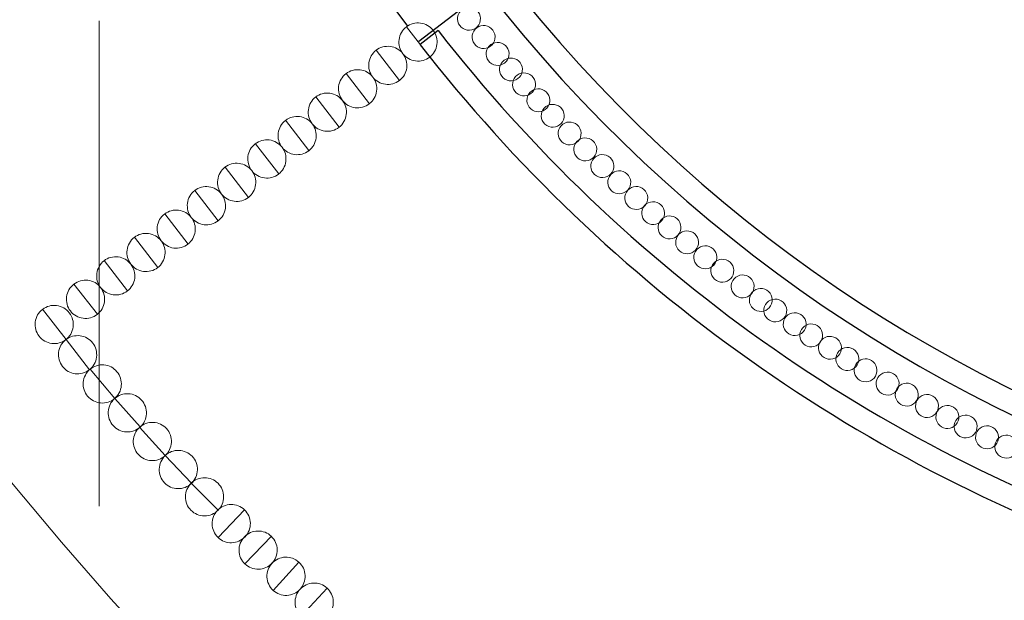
# Model space of a CAD drawing. Header units: millimetres. Extents: x 5 to 415, y 5 to 292.
# Tile 58 of 107: x 264.43 to 277.32, y 159.58 to 167.17. Entities that reach past the tile are written whole.
import ezdxf
from ezdxf.xclip import XClip

# ---------------------------------------------------------------- set-up
doc = ezdxf.new("R2010")
doc.units = ezdxf.units.MM
doc.header["$MEASUREMENT"] = 0
doc.header["$XCLIPFRAME"] = 0
doc.linetypes.add('Discontinu', pattern=[10.583333, 6.35, -4.233333])
doc.linetypes.add('Tirets', pattern=[4.586109, 2.822222, -1.763887])
for name, color, linetype in [('01-007-DESSINS IMPORTES_GEOMETRE_EXTERNES_XREF', 7, 'Continuous'), ('Nouveau_02-018-CLOISONS', 7, 'Continuous'), ('Nouveau_02-021-CLOISONS SPECIFIQUES HABILLAGE', 7, 'Continuous'), ('Nouveau_03-002-REVETEMENT DE FACADE PAREMENT', 7, 'Continuous'), ('Nouveau_10-002-LOCALISATION ET TYPE FAUX PLAFONDS', 7, 'Continuous')]:
    doc.layers.add(name, color=color, linetype=linetype)

# ---------------------------------------------------------------- blocks, each defined once
blk = doc.blocks.new('Dessin_1_1', base_point=(-19.415, 56.033))
at = {"layer": 'Nouveau_02-021-CLOISONS SPECIFIQUES HABILLAGE', "linetype": 'Continuous', "lineweight": 0, "true_color": 0x000000}
h = blk.add_hatch(dxfattribs=at)
h.set_pattern_fill('Cuivre_Bronze_0001', color=18, style=0, pattern_type=2)
h.set_pattern_definition([(205.17, (270.2491, 167.3168), (-1.106, 2.353), []), (205.17, (269.6962, 168.4933), (-1.106, 2.353), [1.95, -0.65])])
h.paths.add_polyline_path([(270.377, 167.045, 0.414214), (270.449, 167.245, 0.414214), (270.249, 167.317, 0.414214), (270.177, 167.117, 0.414214)])
h = blk.add_hatch(dxfattribs=at)
h.set_pattern_fill('Cuivre_Bronze_0001', color=18, style=0, pattern_type=2)
h.set_pattern_definition([(205.17, (270.4407, 167.079), (-1.106, 2.353), []), (205.17, (269.8877, 168.2555), (-1.106, 2.353), [1.95, -0.65])])
h.paths.add_polyline_path([(270.568, 166.807, 0.414214), (270.64, 167.007, 0.414214), (270.441, 167.079, 0.414214), (270.369, 166.879, 0.414214)])
h = blk.add_hatch(dxfattribs=at)
h.set_pattern_fill('Cuivre_Bronze_0001', color=18, style=0, pattern_type=2)
h.set_pattern_definition([(205.17, (270.6246, 166.8575), (-1.106, 2.353), []), (205.17, (270.0716, 168.034), (-1.106, 2.353), [1.95, -0.65])])
h.paths.add_polyline_path([(270.752, 166.586, 0.414214), (270.824, 166.786, 0.414214), (270.625, 166.858, 0.414214), (270.553, 166.658, 0.414214)])
h = blk.add_hatch(dxfattribs=at)
h.set_pattern_fill('Cuivre_Bronze_0001', color=18, style=0, pattern_type=2)
h.set_pattern_definition([(205.17, (270.7983, 166.6542), (-1.106, 2.353), []), (205.17, (270.2454, 167.8307), (-1.106, 2.353), [1.95, -0.65])])
h.paths.add_polyline_path([(270.926, 166.383, 0.414214), (270.998, 166.582, 0.414214), (270.798, 166.654, 0.414214), (270.726, 166.455, 0.414214)])
h = blk.add_hatch(dxfattribs=at)
h.set_pattern_fill('Cuivre_Bronze_0001', color=18, style=0, pattern_type=2)
h.set_pattern_definition([(205.17, (270.97, 166.4586), (-1.106, 2.353), []), (205.17, (270.417, 167.6352), (-1.106, 2.353), [1.95, -0.65])])
h.paths.add_polyline_path([(271.098, 166.187, 0.414214), (271.169, 166.387, 0.414214), (270.97, 166.459, 0.414214), (270.898, 166.259, 0.414214)])
h = blk.add_hatch(dxfattribs=at)
h.set_pattern_fill('Cuivre_Bronze_0001', color=18, style=0, pattern_type=2)
h.set_pattern_definition([(205.17, (271.1575, 166.2507), (-1.106, 2.353), []), (205.17, (270.6045, 167.4272), (-1.106, 2.353), [1.95, -0.65])])
h.paths.add_polyline_path([(271.285, 165.979, 0.414214), (271.357, 166.179, 0.414214), (271.157, 166.251, 0.414214), (271.086, 166.051, 0.414214)])
h = blk.add_hatch(dxfattribs=at)
h.set_pattern_fill('Cuivre_Bronze_0001', color=18, style=0, pattern_type=2)
h.set_pattern_definition([(205.17, (271.3454, 166.0482), (-1.106, 2.353), []), (205.17, (270.7924, 167.2247), (-1.106, 2.353), [1.95, -0.65])])
h.paths.add_polyline_path([(271.473, 165.777, 0.414214), (271.545, 165.976, 0.414214), (271.345, 166.048, 0.414214), (271.273, 165.849, 0.414214)])
h = blk.add_hatch(dxfattribs=at)
h.set_pattern_fill('Cuivre_Bronze_0001', color=18, style=0, pattern_type=2)
h.set_pattern_definition([(205.17, (271.566, 165.8174), (-1.106, 2.353), []), (205.17, (271.013, 166.994), (-1.106, 2.353), [1.95, -0.65])])
h.paths.add_polyline_path([(271.694, 165.546, 0.414214), (271.766, 165.745, 0.414214), (271.566, 165.817, 0.414214), (271.494, 165.618, 0.414214)])
h = blk.add_hatch(dxfattribs=at)
h.set_pattern_fill('Cuivre_Bronze_0001', color=18, style=0, pattern_type=2)
h.set_pattern_definition([(205.17, (271.7714, 165.609), (-1.106, 2.353), []), (205.17, (271.2185, 166.7855), (-1.106, 2.353), [1.95, -0.65])])
h.paths.add_polyline_path([(271.899, 165.337, 0.414214), (271.971, 165.537, 0.414214), (271.771, 165.609, 0.414214), (271.699, 165.409, 0.414214)])
h = blk.add_hatch(dxfattribs=at)
h.set_pattern_fill('Cuivre_Bronze_0001', color=18, style=0, pattern_type=2)
h.set_pattern_definition([(205.17, (271.9945, 165.3896), (-1.106, 2.353), []), (205.17, (271.4415, 166.566), (-1.106, 2.353), [1.95, -0.65])])
h.paths.add_polyline_path([(272.122, 165.118, 0.414214), (272.194, 165.318, 0.414214), (271.994, 165.39, 0.414214), (271.923, 165.19, 0.414214)])
h = blk.add_hatch(dxfattribs=at)
h.set_pattern_fill('Cuivre_Bronze_0001', color=18, style=0, pattern_type=2)
h.set_pattern_definition([(205.17, (272.2155, 165.1788), (-1.106, 2.353), []), (205.17, (271.6625, 166.3554), (-1.106, 2.353), [1.95, -0.65])])
h.paths.add_polyline_path([(272.343, 164.907, 0.414214), (272.415, 165.107, 0.414214), (272.215, 165.179, 0.414214), (272.144, 164.979, 0.414214)])
h = blk.add_hatch(dxfattribs=at)
h.set_pattern_fill('Cuivre_Bronze_0001', color=18, style=0, pattern_type=2)
h.set_pattern_definition([(205.17, (272.438, 164.973), (-1.106, 2.353), []), (205.17, (271.885, 166.1496), (-1.106, 2.353), [1.95, -0.65])])
h.paths.add_polyline_path([(272.566, 164.702, 0.414214), (272.638, 164.901, 0.414214), (272.438, 164.973, 0.414214), (272.366, 164.774, 0.414214)])
h = blk.add_hatch(dxfattribs=at)
h.set_pattern_fill('Cuivre_Bronze_0001', color=18, style=0, pattern_type=2)
h.set_pattern_definition([(205.17, (272.6595, 164.7743), (-1.106, 2.353), []), (205.17, (272.1065, 165.9509), (-1.106, 2.353), [1.95, -0.65])])
h.paths.add_polyline_path([(272.787, 164.503, 0.414214), (272.859, 164.702, 0.414214), (272.659, 164.774, 0.414214), (272.588, 164.575, 0.414214)])
h = blk.add_hatch(dxfattribs=at)
h.set_pattern_fill('Cuivre_Bronze_0001', color=18, style=0, pattern_type=2)
h.set_pattern_definition([(205.17, (272.8737, 164.5878), (-1.106, 2.353), []), (205.17, (272.3207, 165.7643), (-1.106, 2.353), [1.95, -0.65])])
h.paths.add_polyline_path([(273.001, 164.316, 0.414214), (273.073, 164.516, 0.414214), (272.874, 164.588, 0.414214), (272.802, 164.388, 0.414214)])
h = blk.add_hatch(dxfattribs=at)
h.set_pattern_fill('Cuivre_Bronze_0001', color=18, style=0, pattern_type=2)
h.set_pattern_definition([(205.17, (273.1035, 164.3934), (-1.106, 2.353), []), (205.17, (272.5506, 165.57), (-1.106, 2.353), [1.95, -0.65])])
h.paths.add_polyline_path([(273.231, 164.122, 0.414214), (273.303, 164.321, 0.414214), (273.104, 164.393, 0.414214), (273.032, 164.194, 0.414214)])
h = blk.add_hatch(dxfattribs=at)
h.set_pattern_fill('Cuivre_Bronze_0001', color=18, style=0, pattern_type=2)
h.set_pattern_definition([(205.17, (273.3422, 164.198), (-1.106, 2.353), []), (205.17, (272.7892, 165.3744), (-1.106, 2.353), [1.95, -0.65])])
h.paths.add_polyline_path([(273.47, 163.926, 0.414214), (273.542, 164.126, 0.414214), (273.342, 164.198, 0.414214), (273.27, 163.998, 0.414214)])
h = blk.add_hatch(dxfattribs=at)
h.set_pattern_fill('Cuivre_Bronze_0001', color=18, style=0, pattern_type=2)
h.set_pattern_definition([(205.17, (273.5644, 164.0213), (-1.106, 2.353), []), (205.17, (273.0114, 165.1978), (-1.106, 2.353), [1.95, -0.65])])
h.paths.add_polyline_path([(273.692, 163.75, 0.414214), (273.764, 163.949, 0.414214), (273.564, 164.021, 0.414214), (273.492, 163.822, 0.414214)])
h = blk.add_hatch(dxfattribs=at)
h.set_pattern_fill('Cuivre_Bronze_0001', color=18, style=0, pattern_type=2)
h.set_pattern_definition([(205.17, (273.8297, 163.817), (-1.106, 2.353), []), (205.17, (273.2768, 164.9935), (-1.106, 2.353), [1.95, -0.65])])
h.paths.add_polyline_path([(273.957, 163.545, 0.414214), (274.029, 163.745, 0.414214), (273.83, 163.817, 0.414214), (273.758, 163.617, 0.414214)])
h = blk.add_hatch(dxfattribs=at)
h.set_pattern_fill('Cuivre_Bronze_0001', color=18, style=0, pattern_type=2)
h.set_pattern_definition([(205.17, (274.068, 163.6395), (-1.106, 2.353), []), (205.17, (273.5152, 164.816), (-1.106, 2.353), [1.95, -0.65])])
h.paths.add_polyline_path([(274.196, 163.368, 0.414214), (274.268, 163.568, 0.414214), (274.068, 163.639, 0.414214), (273.996, 163.44, 0.414214)])
h = blk.add_hatch(dxfattribs=at)
h.set_pattern_fill('Cuivre_Bronze_0001', color=18, style=0, pattern_type=2)
h.set_pattern_definition([(205.17, (274.258, 163.502), (-1.106, 2.353), []), (205.17, (273.705, 164.6786), (-1.106, 2.353), [1.95, -0.65])])
h.paths.add_polyline_path([(274.386, 163.231, 0.414214), (274.457, 163.43, 0.414214), (274.258, 163.502, 0.414214), (274.186, 163.302, 0.414214)])
h = blk.add_hatch(dxfattribs=at)
h.set_pattern_fill('Cuivre_Bronze_0001', color=18, style=0, pattern_type=2)
h.set_pattern_definition([(205.17, (274.5124, 163.323), (-1.106, 2.353), []), (205.17, (273.9594, 164.4996), (-1.106, 2.353), [1.95, -0.65])])
h.paths.add_polyline_path([(274.64, 163.052, 0.414214), (274.712, 163.251, 0.414214), (274.512, 163.323, 0.414214), (274.44, 163.124, 0.414214)])
h = blk.add_hatch(dxfattribs=at)
h.set_pattern_fill('Cuivre_Bronze_0001', color=18, style=0, pattern_type=2)
h.set_pattern_definition([(205.17, (274.7275, 163.1763), (-1.106, 2.353), []), (205.17, (274.1746, 164.3529), (-1.106, 2.353), [1.95, -0.65])])
h.paths.add_polyline_path([(274.855, 162.905, 0.414214), (274.927, 163.104, 0.414214), (274.728, 163.176, 0.414214), (274.656, 162.977, 0.414214)])
h = blk.add_hatch(dxfattribs=at)
h.set_pattern_fill('Cuivre_Bronze_0001', color=18, style=0, pattern_type=2)
h.set_pattern_definition([(205.17, (274.973, 163.014), (-1.106, 2.353), []), (205.17, (274.42, 164.1905), (-1.106, 2.353), [1.95, -0.65])])
h.paths.add_polyline_path([(275.101, 162.742, 0.414214), (275.172, 162.942, 0.414214), (274.973, 163.014, 0.414214), (274.901, 162.814, 0.414214)])
h = blk.add_hatch(dxfattribs=at)
h.set_pattern_fill('Cuivre_Bronze_0001', color=18, style=0, pattern_type=2)
h.set_pattern_definition([(205.17, (275.2012, 162.8675), (-1.106, 2.353), []), (205.17, (274.6482, 164.044), (-1.106, 2.353), [1.95, -0.65])])
h.paths.add_polyline_path([(275.329, 162.596, 0.414214), (275.401, 162.796, 0.414214), (275.201, 162.868, 0.414214), (275.129, 162.668, 0.414214)])
h = blk.add_hatch(dxfattribs=at)
h.set_pattern_fill('Cuivre_Bronze_0001', color=18, style=0, pattern_type=2)
h.set_pattern_definition([(205.17, (275.4388, 162.7197), (-1.106, 2.353), []), (205.17, (274.8858, 163.8962), (-1.106, 2.353), [1.95, -0.65])])
h.paths.add_polyline_path([(275.566, 162.448, 0.414214), (275.638, 162.648, 0.414214), (275.439, 162.72, 0.414214), (275.367, 162.52, 0.414214)])
h = blk.add_hatch(dxfattribs=at)
h.set_pattern_fill('Cuivre_Bronze_0001', color=18, style=0, pattern_type=2)
h.set_pattern_definition([(205.17, (275.728, 162.546), (-1.106, 2.353), []), (205.17, (275.175, 163.7226), (-1.106, 2.353), [1.95, -0.65])])
h.paths.add_polyline_path([(275.856, 162.275, 0.414214), (275.927, 162.474, 0.414214), (275.728, 162.546, 0.414214), (275.656, 162.346, 0.414214)])
h = blk.add_hatch(dxfattribs=at)
h.set_pattern_fill('Cuivre_Bronze_0001', color=18, style=0, pattern_type=2)
h.set_pattern_definition([(205.17, (275.9777, 162.4013), (-1.106, 2.353), []), (205.17, (275.4248, 163.5778), (-1.106, 2.353), [1.95, -0.65])])
h.paths.add_polyline_path([(276.105, 162.13, 0.414214), (276.177, 162.329, 0.414214), (275.978, 162.401, 0.414214), (275.906, 162.202, 0.414214)])
h = blk.add_hatch(dxfattribs=at)
h.set_pattern_fill('Cuivre_Bronze_0001', color=18, style=0, pattern_type=2)
h.set_pattern_definition([(205.17, (276.2427, 162.253), (-1.106, 2.353), []), (205.17, (275.6897, 163.4295), (-1.106, 2.353), [1.95, -0.65])])
h.paths.add_polyline_path([(276.37, 161.981, 0.414214), (276.442, 162.181, 0.414214), (276.243, 162.253, 0.414214), (276.171, 162.053, 0.414214)])
h = blk.add_hatch(dxfattribs=at)
h.set_pattern_fill('Cuivre_Bronze_0001', color=18, style=0, pattern_type=2)
h.set_pattern_definition([(205.17, (276.5102, 162.1086), (-1.106, 2.353), []), (205.17, (275.9572, 163.285), (-1.106, 2.353), [1.95, -0.65])])
h.paths.add_polyline_path([(276.638, 161.837, 0.414214), (276.71, 162.037, 0.414214), (276.51, 162.109, 0.414214), (276.438, 161.909, 0.414214)])
h = blk.add_hatch(dxfattribs=at)
h.set_pattern_fill('Cuivre_Bronze_0001', color=18, style=0, pattern_type=2)
h.set_pattern_definition([(205.17, (276.7483, 161.9844), (-1.106, 2.353), []), (205.17, (276.1954, 163.161), (-1.106, 2.353), [1.95, -0.65])])
h.paths.add_polyline_path([(276.876, 161.713, 0.414214), (276.948, 161.912, 0.414214), (276.748, 161.984, 0.414214), (276.676, 161.785, 0.414214)])
h = blk.add_hatch(dxfattribs=at)
h.set_pattern_fill('Cuivre_Bronze_0001', color=18, style=0, pattern_type=2)
h.set_pattern_definition([(205.17, (277.0287, 161.8435), (-1.106, 2.353), []), (205.17, (276.4757, 163.02), (-1.106, 2.353), [1.95, -0.65])])
h.paths.add_polyline_path([(277.156, 161.572, 0.414214), (277.228, 161.772, 0.414214), (277.029, 161.843, 0.414214), (276.957, 161.644, 0.414214)])
h = blk.add_hatch(dxfattribs=at)
h.set_pattern_fill('Cuivre_Bronze_0001', color=18, style=0, pattern_type=2)
h.set_pattern_definition([(205.17, (277.2802, 161.7217), (-1.106, 2.353), []), (205.17, (276.7273, 162.8982), (-1.106, 2.353), [1.95, -0.65])])
h.paths.add_polyline_path([(277.408, 161.45, 0.414214), (277.48, 161.65, 0.414214), (277.28, 161.722, 0.414214), (277.208, 161.522, 0.414214)])
at = {"layer": 'Nouveau_03-002-REVETEMENT DE FACADE PAREMENT', "linetype": 'Continuous', "lineweight": 0, "true_color": 0x000000}
h = blk.add_hatch(dxfattribs=at)
h.set_pattern_fill('Cuivre_Bronze_0001', color=18, style=0, pattern_type=2)
h.set_pattern_definition([(127.71, (269.7999, 166.6796), (2.0568, 1.5905), []), (127.71, (270.8282, 167.4749), (2.0568, 1.5905), [1.95, -0.65])])
h.paths.add_polyline_path([(269.845, 167.03, 0.414214), (269.494, 167.075, 0.414214), (269.449, 166.724, 0.414214), (269.8, 166.68, 0.414214)])
h = blk.add_hatch(dxfattribs=at)
h.set_pattern_fill('Cuivre_Bronze_0001', color=18, style=0, pattern_type=2)
h.set_pattern_definition([(127.71, (269.4043, 166.3737), (2.0568, 1.5905), []), (127.71, (270.4327, 167.169), (2.0568, 1.5905), [1.95, -0.65])])
h.paths.add_polyline_path([(269.449, 166.724, 0.414214), (269.098, 166.769, 0.414214), (269.054, 166.419, 0.414214), (269.404, 166.374, 0.414214)])
h = blk.add_hatch(dxfattribs=at)
h.set_pattern_fill('Cuivre_Bronze_0001', color=18, style=0, pattern_type=2)
h.set_pattern_definition([(127.71, (269.0088, 166.068), (2.0568, 1.5905), []), (127.71, (270.0372, 166.863), (2.0568, 1.5905), [1.95, -0.65])])
h.paths.add_polyline_path([(269.054, 166.419, 0.414214), (268.703, 166.463, 0.414214), (268.658, 166.113, 0.414214), (269.009, 166.068, 0.414214)])
h = blk.add_hatch(dxfattribs=at)
h.set_pattern_fill('Cuivre_Bronze_0001', color=18, style=0, pattern_type=2)
h.set_pattern_definition([(127.71, (268.6132, 165.762), (2.0568, 1.5905), []), (127.71, (269.6416, 166.5573), (2.0568, 1.5905), [1.95, -0.65])])
h.paths.add_polyline_path([(268.658, 166.113, 0.414214), (268.307, 166.158, 0.414214), (268.263, 165.807, 0.414214), (268.613, 165.762, 0.414214)])
h = blk.add_hatch(dxfattribs=at)
h.set_pattern_fill('Cuivre_Bronze_0001', color=18, style=0, pattern_type=2)
h.set_pattern_definition([(127.71, (268.2177, 165.4562), (2.0568, 1.5905), []), (127.71, (269.246, 166.2514), (2.0568, 1.5905), [1.95, -0.65])])
h.paths.add_polyline_path([(268.263, 165.807, 0.414214), (267.912, 165.852, 0.414214), (267.867, 165.501, 0.414214), (268.218, 165.456, 0.414214)])
h = blk.add_hatch(dxfattribs=at)
h.set_pattern_fill('Cuivre_Bronze_0001', color=18, style=0, pattern_type=2)
h.set_pattern_definition([(127.71, (267.8222, 165.1503), (2.0568, 1.5905), []), (127.71, (268.8506, 165.9455), (2.0568, 1.5905), [1.95, -0.65])])
h.paths.add_polyline_path([(267.867, 165.501, 0.414214), (267.516, 165.546, 0.414214), (267.471, 165.195, 0.414214), (267.822, 165.15, 0.414214)])
h = blk.add_hatch(dxfattribs=at)
h.set_pattern_fill('Cuivre_Bronze_0001', color=18, style=0, pattern_type=2)
h.set_pattern_definition([(127.71, (267.4266, 164.8444), (2.0568, 1.5905), []), (127.71, (268.455, 165.6397), (2.0568, 1.5905), [1.95, -0.65])])
h.paths.add_polyline_path([(267.471, 165.195, 0.414214), (267.121, 165.24, 0.414214), (267.076, 164.889, 0.414214), (267.427, 164.844, 0.414214)])
h = blk.add_hatch(dxfattribs=at)
h.set_pattern_fill('Cuivre_Bronze_0001', color=18, style=0, pattern_type=2)
h.set_pattern_definition([(127.71, (267.031, 164.5386), (2.0568, 1.5905), []), (127.71, (268.0595, 165.3338), (2.0568, 1.5905), [1.95, -0.65])])
h.paths.add_polyline_path([(267.076, 164.889, 0.414214), (266.725, 164.934, 0.414214), (266.68, 164.583, 0.414214), (267.031, 164.539, 0.414214)])
h = blk.add_hatch(dxfattribs=at)
h.set_pattern_fill('Cuivre_Bronze_0001', color=18, style=0, pattern_type=2)
h.set_pattern_definition([(127.71, (266.6356, 164.2327), (2.0568, 1.5905), []), (127.71, (267.664, 165.028), (2.0568, 1.5905), [1.95, -0.65])])
h.paths.add_polyline_path([(266.68, 164.583, 0.414214), (266.33, 164.628, 0.414214), (266.285, 164.278, 0.414214), (266.636, 164.233, 0.414214)])
h = blk.add_hatch(dxfattribs=at)
h.set_pattern_fill('Cuivre_Bronze_0001', color=18, style=0, pattern_type=2)
h.set_pattern_definition([(127.71, (266.24, 163.9269), (2.0568, 1.5905), []), (127.71, (267.2684, 164.722), (2.0568, 1.5905), [1.95, -0.65])])
h.paths.add_polyline_path([(266.285, 164.278, 0.414214), (265.934, 164.322, 0.414214), (265.889, 163.972, 0.414214), (266.24, 163.927, 0.414214)])
h = blk.add_hatch(dxfattribs=at)
h.set_pattern_fill('Cuivre_Bronze_0001', color=18, style=0, pattern_type=2)
h.set_pattern_definition([(127.71, (265.8445, 163.621), (2.0568, 1.5905), []), (127.71, (266.873, 164.4162), (2.0568, 1.5905), [1.95, -0.65])])
h.paths.add_polyline_path([(265.889, 163.972, 0.414214), (265.539, 164.017, 0.414214), (265.494, 163.666, 0.414214), (265.844, 163.621, 0.414214)])
h = blk.add_hatch(dxfattribs=at)
h.set_pattern_fill('Cuivre_Bronze_0001', color=18, style=0, pattern_type=2)
h.set_pattern_definition([(127.71, (265.449, 163.315), (2.0568, 1.5905), []), (127.71, (266.4774, 164.1104), (2.0568, 1.5905), [1.95, -0.65])])
h.paths.add_polyline_path([(265.494, 163.666, 0.414214), (265.143, 163.711, 0.414214), (265.098, 163.36, 0.414214), (265.449, 163.315, 0.414214)])
h = blk.add_hatch(dxfattribs=at)
h.set_pattern_fill('Cuivre_Bronze_0001', color=18, style=0, pattern_type=2)
h.set_pattern_definition([(127.71, (265.0392, 162.9852), (2.0568, 1.5905), []), (127.71, (266.0675, 163.7804), (2.0568, 1.5905), [1.95, -0.65])])
h.paths.add_polyline_path([(265.084, 163.336, 0.414214), (264.733, 163.381, 0.414214), (264.688, 163.03, 0.414214), (265.039, 162.985, 0.414214)])
h = blk.add_hatch(dxfattribs=at)
h.set_pattern_fill('Cuivre_Bronze_0001', color=18, style=0, pattern_type=2)
h.set_pattern_definition([(127.71, (265.345, 162.5897), (2.0568, 1.5905), []), (127.71, (266.3734, 163.385), (2.0568, 1.5905), [1.95, -0.65])])
h.paths.add_polyline_path([(265.39, 162.94, 0.414214), (265.039, 162.985, 0.414214), (264.994, 162.634, 0.414214), (265.345, 162.59, 0.414214)])
h = blk.add_hatch(dxfattribs=at)
h.set_pattern_fill('Cuivre_Bronze_0001', color=18, style=0, pattern_type=2)
h.set_pattern_definition([(130.01, (265.676, 162.2137), (1.9915, 1.6715), []), (130.01, (266.6718, 163.0495), (1.9915, 1.6715), [1.95, -0.65])])
h.paths.add_polyline_path([(265.707, 162.566, 0.414214), (265.355, 162.597, 0.414214), (265.324, 162.245, 0.414214), (265.676, 162.214, 0.414214)])
h = blk.add_hatch(dxfattribs=at)
h.set_pattern_fill('Cuivre_Bronze_0001', color=18, style=0, pattern_type=2)
h.set_pattern_definition([(131.99, (266.0105, 161.842), (1.9325, 1.7393), []), (131.99, (266.9768, 162.7118), (1.9325, 1.7393), [1.95, -0.65])])
h.paths.add_polyline_path([(266.029, 162.195, 0.414214), (265.676, 162.214, 0.414214), (265.657, 161.861, 0.414214), (266.011, 161.842, 0.414214)])
h = blk.add_hatch(dxfattribs=at)
h.set_pattern_fill('Cuivre_Bronze_0001', color=18, style=0, pattern_type=2)
h.set_pattern_definition([(132.13, (266.3378, 161.4676), (1.9283, 1.744), []), (132.13, (267.302, 162.3397), (1.9283, 1.744), [1.95, -0.65])])
h.paths.add_polyline_path([(266.356, 161.821, 0.414214), (266.002, 161.838, 0.414214), (265.985, 161.485, 0.414214), (266.338, 161.468, 0.414214)])
h = blk.add_hatch(dxfattribs=at)
h.set_pattern_fill('Cuivre_Bronze_0001', color=18, style=0, pattern_type=2)
h.set_pattern_definition([(133.58, (266.6825, 161.1054), (1.8834, 1.7924), []), (133.58, (267.6242, 162.0017), (1.8834, 1.7924), [1.95, -0.65])])
h.paths.add_polyline_path([(266.691, 161.459, 0.414214), (266.338, 161.468, 0.414214), (266.329, 161.114, 0.414214), (266.683, 161.105, 0.414214)])
h = blk.add_hatch(dxfattribs=at)
h.set_pattern_fill('Cuivre_Bronze_0001', color=18, style=0, pattern_type=2)
h.set_pattern_definition([(134.89, (267.0296, 160.7525), (1.842, 1.835), []), (134.89, (267.9506, 161.67), (1.842, 1.835), [1.95, -0.65])])
h.paths.add_polyline_path([(267.03, 161.106, 0.414214), (266.677, 161.107, 0.414214), (266.676, 160.753, 0.414214), (267.03, 160.753, 0.414214)])
h = blk.add_hatch(dxfattribs=at)
h.set_pattern_fill('Cuivre_Bronze_0001', color=18, style=0, pattern_type=2)
h.set_pattern_definition([(46.14, (267.0297, 160.3985), (-1.8748, 1.8015), []), (46.14, (267.967, 159.4978), (-1.8748, 1.8015), [1.95, -0.65])])
h.paths.add_polyline_path([(267.376, 160.759, 0.414214), (267.023, 160.752, 0.414214), (267.03, 160.398, 0.414214), (267.383, 160.406, 0.414214)])
h = blk.add_hatch(dxfattribs=at)
h.set_pattern_fill('Cuivre_Bronze_0001', color=18, style=0, pattern_type=2)
h.set_pattern_definition([(46.26, (267.3817, 160.0514), (-1.8786, 1.7975), []), (46.26, (268.321, 159.1527), (-1.8786, 1.7975), [1.95, -0.65])])
h.paths.add_polyline_path([(267.727, 160.413, 0.414214), (267.374, 160.405, 0.414214), (267.382, 160.051, 0.414214), (267.735, 160.059, 0.414214)])
h = blk.add_hatch(dxfattribs=at)
h.set_pattern_fill('Cuivre_Bronze_0001', color=18, style=0, pattern_type=2)
h.set_pattern_definition([(47.4, (267.7503, 159.7064), (-1.9137, 1.76), []), (47.4, (268.7072, 158.8264), (-1.9137, 1.76), [1.95, -0.65])])
h.paths.add_polyline_path([(268.089, 160.074, 0.414214), (267.736, 160.06, 0.414214), (267.75, 159.706, 0.414214), (268.104, 159.721, 0.414214)])
h = blk.add_hatch(dxfattribs=at)
h.set_pattern_fill('Cuivre_Bronze_0001', color=18, style=0, pattern_type=2)
h.set_pattern_definition([(47.4, (268.1183, 159.368), (-1.9137, 1.76), []), (47.4, (269.0752, 158.488), (-1.9137, 1.76), [1.95, -0.65])])
h.paths.add_polyline_path([(268.457, 159.736, 0.414214), (268.104, 159.721, 0.414214), (268.118, 159.368, 0.414214), (268.472, 159.383, 0.414214)])
at = {"layer": 'Nouveau_02-018-CLOISONS', "color": 7, "linetype": 'Tirets', "lineweight": 25, "flags": 128}
blk.add_lwpolyline([(269.659, 166.887), (270.765, 167.745)], dxfattribs=at)
at = {"layer": 'Nouveau_02-018-CLOISONS', "color": 7, "linetype": 'Continuous', "lineweight": 25, "flags": 128}
blk.add_lwpolyline([(269.91, 167.027), (269.674, 166.843)], dxfattribs=at)
at = {"layer": 'Nouveau_02-018-CLOISONS', "color": 7, "linetype": 'Continuous', "lineweight": 25}
for radius, start, end in [(20.2, 318.9806, 145.0871), (19.372, 217.8111, 0), (19.072, 217.8111, 0), (20.2, 217.9347, 251.3707), (20.5, 217.9347, 251.3707)]:
    blk.add_arc((285.842, 179.445), radius, start, end, dxfattribs=at)
at = {"layer": 'Nouveau_02-018-CLOISONS', "color": 7, "linetype": 'Tirets', "lineweight": 25}
blk.add_arc((285.83, 179.443), 20.474, 145.0613, 217.828, dxfattribs=at)
at = {"layer": 'Nouveau_02-021-CLOISONS SPECIFIQUES HABILLAGE', "color": 7, "linetype": 'Continuous', "lineweight": 13, "flags": 128}
for points in [[(270.377, 167.045, 0.414214), (270.449, 167.245, 0.414214), (270.249, 167.317, 0.414214), (270.177, 167.117, 0.414214)], [(270.568, 166.807, 0.414214), (270.64, 167.007, 0.414214), (270.441, 167.079, 0.414214), (270.369, 166.879, 0.414214)], [(270.752, 166.586, 0.414214), (270.824, 166.786, 0.414214), (270.625, 166.858, 0.414214), (270.553, 166.658, 0.414214)], [(270.926, 166.383, 0.414214), (270.998, 166.582, 0.414214), (270.798, 166.654, 0.414214), (270.726, 166.455, 0.414214)], [(271.098, 166.187, 0.414214), (271.169, 166.387, 0.414214), (270.97, 166.459, 0.414214), (270.898, 166.259, 0.414214)], [(271.285, 165.979, 0.414214), (271.357, 166.179, 0.414214), (271.157, 166.251, 0.414214), (271.086, 166.051, 0.414214)], [(271.473, 165.777, 0.414214), (271.545, 165.976, 0.414214), (271.345, 166.048, 0.414214), (271.273, 165.849, 0.414214)], [(271.694, 165.546, 0.414214), (271.766, 165.745, 0.414214), (271.566, 165.817, 0.414214), (271.494, 165.618, 0.414214)], [(271.899, 165.337, 0.414214), (271.971, 165.537, 0.414214), (271.771, 165.609, 0.414214), (271.699, 165.409, 0.414214)], [(272.122, 165.118, 0.414214), (272.194, 165.318, 0.414214), (271.994, 165.39, 0.414214), (271.923, 165.19, 0.414214)], [(272.343, 164.907, 0.414214), (272.415, 165.107, 0.414214), (272.215, 165.179, 0.414214), (272.144, 164.979, 0.414214)], [(272.566, 164.702, 0.414214), (272.638, 164.901, 0.414214), (272.438, 164.973, 0.414214), (272.366, 164.774, 0.414214)], [(272.787, 164.503, 0.414214), (272.859, 164.702, 0.414214), (272.659, 164.774, 0.414214), (272.588, 164.575, 0.414214)], [(273.001, 164.316, 0.414214), (273.073, 164.516, 0.414214), (272.874, 164.588, 0.414214), (272.802, 164.388, 0.414214)], [(273.231, 164.122, 0.414214), (273.303, 164.321, 0.414214), (273.104, 164.393, 0.414214), (273.032, 164.194, 0.414214)], [(273.47, 163.926, 0.414214), (273.542, 164.126, 0.414214), (273.342, 164.198, 0.414214), (273.27, 163.998, 0.414214)], [(273.692, 163.75, 0.414214), (273.764, 163.949, 0.414214), (273.564, 164.021, 0.414214), (273.492, 163.822, 0.414214)], [(273.957, 163.545, 0.414214), (274.029, 163.745, 0.414214), (273.83, 163.817, 0.414214), (273.758, 163.617, 0.414214)], [(274.196, 163.368, 0.414214), (274.268, 163.568, 0.414214), (274.068, 163.639, 0.414214), (273.996, 163.44, 0.414214)], [(274.386, 163.231, 0.414214), (274.457, 163.43, 0.414214), (274.258, 163.502, 0.414214), (274.186, 163.302, 0.414214)], [(274.64, 163.052, 0.414214), (274.712, 163.251, 0.414214), (274.512, 163.323, 0.414214), (274.44, 163.124, 0.414214)], [(274.855, 162.905, 0.414214), (274.927, 163.104, 0.414214), (274.728, 163.176, 0.414214), (274.656, 162.977, 0.414214)], [(275.101, 162.742, 0.414214), (275.172, 162.942, 0.414214), (274.973, 163.014, 0.414214), (274.901, 162.814, 0.414214)], [(275.329, 162.596, 0.414214), (275.401, 162.796, 0.414214), (275.201, 162.868, 0.414214), (275.129, 162.668, 0.414214)], [(275.566, 162.448, 0.414214), (275.638, 162.648, 0.414214), (275.439, 162.72, 0.414214), (275.367, 162.52, 0.414214)], [(275.856, 162.275, 0.414214), (275.927, 162.474, 0.414214), (275.728, 162.546, 0.414214), (275.656, 162.346, 0.414214)], [(276.105, 162.13, 0.414214), (276.177, 162.329, 0.414214), (275.978, 162.401, 0.414214), (275.906, 162.202, 0.414214)], [(276.37, 161.981, 0.414214), (276.442, 162.181, 0.414214), (276.243, 162.253, 0.414214), (276.171, 162.053, 0.414214)], [(276.638, 161.837, 0.414214), (276.71, 162.037, 0.414214), (276.51, 162.109, 0.414214), (276.438, 161.909, 0.414214)], [(276.876, 161.713, 0.414214), (276.948, 161.912, 0.414214), (276.748, 161.984, 0.414214), (276.676, 161.785, 0.414214)], [(277.156, 161.572, 0.414214), (277.228, 161.772, 0.414214), (277.029, 161.843, 0.414214), (276.957, 161.644, 0.414214)], [(277.408, 161.45, 0.414214), (277.48, 161.65, 0.414214), (277.28, 161.722, 0.414214), (277.208, 161.522, 0.414214)]]:
    blk.add_lwpolyline(points, format="xyb", close=True, dxfattribs=at)
at = {"layer": 'Nouveau_03-002-REVETEMENT DE FACADE PAREMENT', "color": 7, "linetype": 'Continuous', "lineweight": 13, "flags": 128}
for points in [[(269.845, 167.03, -0.414214), (269.8, 166.68, -0.414214), (269.449, 166.724, -0.414214), (269.494, 167.075, -0.414214)], [(269.449, 166.724, -0.414214), (269.404, 166.374, -0.414214), (269.054, 166.419, -0.414214), (269.098, 166.769, -0.414214)], [(269.054, 166.419, -0.414214), (269.009, 166.068, -0.414214), (268.658, 166.113, -0.414214), (268.703, 166.463, -0.414214)], [(268.658, 166.113, -0.414214), (268.613, 165.762, -0.414214), (268.263, 165.807, -0.414214), (268.307, 166.158, -0.414214)], [(268.263, 165.807, -0.414214), (268.218, 165.456, -0.414214), (267.867, 165.501, -0.414214), (267.912, 165.852, -0.414214)], [(267.867, 165.501, -0.414214), (267.822, 165.15, -0.414214), (267.471, 165.195, -0.414214), (267.516, 165.546, -0.414214)], [(267.471, 165.195, -0.414214), (267.427, 164.844, -0.414214), (267.076, 164.889, -0.414214), (267.121, 165.24, -0.414214)], [(267.076, 164.889, -0.414214), (267.031, 164.539, -0.414214), (266.68, 164.583, -0.414214), (266.725, 164.934, -0.414214)], [(266.68, 164.583, -0.414214), (266.636, 164.233, -0.414214), (266.285, 164.278, -0.414214), (266.33, 164.628, -0.414214)], [(266.285, 164.278, -0.414214), (266.24, 163.927, -0.414214), (265.889, 163.972, -0.414214), (265.934, 164.322, -0.414214)], [(265.889, 163.972, -0.414214), (265.844, 163.621, -0.414214), (265.494, 163.666, -0.414214), (265.539, 164.017, -0.414214)], [(265.494, 163.666, -0.414214), (265.449, 163.315, -0.414214), (265.098, 163.36, -0.414214), (265.143, 163.711, -0.414214)], [(265.084, 163.336, -0.414214), (265.039, 162.985, -0.414214), (264.688, 163.03, -0.414214), (264.733, 163.381, -0.414214)], [(265.39, 162.94, -0.414214), (265.345, 162.59, -0.414214), (264.994, 162.634, -0.414214), (265.039, 162.985, -0.414214)], [(265.707, 162.566, -0.414214), (265.676, 162.214, -0.414214), (265.324, 162.245, -0.414214), (265.355, 162.597, -0.414214)], [(266.029, 162.195, -0.414214), (266.011, 161.842, -0.414214), (265.657, 161.861, -0.414214), (265.676, 162.214, -0.414214)], [(266.356, 161.821, -0.414214), (266.338, 161.468, -0.414214), (265.985, 161.485, -0.414214), (266.002, 161.838, -0.414214)], [(266.691, 161.459, -0.414214), (266.683, 161.105, -0.414214), (266.329, 161.114, -0.414214), (266.338, 161.468, -0.414214)], [(267.03, 161.106, -0.414214), (267.03, 160.753, -0.414214), (266.676, 160.753, -0.414214), (266.677, 161.107, -0.414214)], [(267.376, 160.759, -0.414214), (267.383, 160.406, -0.414214), (267.03, 160.398, -0.414214), (267.023, 160.752, -0.414214)], [(267.727, 160.413, -0.414214), (267.735, 160.059, -0.414214), (267.382, 160.051, -0.414214), (267.374, 160.405, -0.414214)], [(268.089, 160.074, -0.414214), (268.104, 159.721, -0.414214), (267.75, 159.706, -0.414214), (267.736, 160.06, -0.414214)], [(268.457, 159.736, -0.414214), (268.472, 159.383, -0.414214), (268.118, 159.368, -0.414214), (268.104, 159.721, -0.414214)]]:
    blk.add_lwpolyline(points, format="xyb", close=True, dxfattribs=at)
at = {"layer": 'Nouveau_10-002-LOCALISATION ET TYPE FAUX PLAFONDS', "color": 8, "linetype": 'Discontinu', "lineweight": 5, "flags": 128}
blk.add_lwpolyline([(265.474, 198.905), (265.474, 158.489)], dxfattribs=at)
at = {"layer": 'Nouveau_10-002-LOCALISATION ET TYPE FAUX PLAFONDS', "color": 8, "linetype": 'Discontinu', "lineweight": 5}
for centre, radius, start, end in [((274.563, 69.536), 124.519, 90.33431, 129.74945), ((274.563, 69.536), 124.519, 90.33431, 129.74945), ((274.563, 69.536), 121.389, 88.08048, 130.98941), ((274.563, 69.536), 121.389, 88.08048, 130.98941), ((301.07, 191.228), 47.503, 191.5256, 345.5585)]:
    blk.add_arc(centre, radius, start, end, dxfattribs=at)

msp = doc.modelspace()

# ---------------------------------------------------------------- block references
at = {"layer": '01-007-DESSINS IMPORTES_GEOMETRE_EXTERNES_XREF', "color": 7, "linetype": 'Continuous', "lineweight": 20}
ref = msp.add_blockref('Dessin_1_1', (-19.415, 56.033), dxfattribs=at)
XClip(ref).set_block_clipping_path([(11.4338842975, 39.5369897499), (415, 271.6031054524)])

doc.saveas('drawing.dxf')
